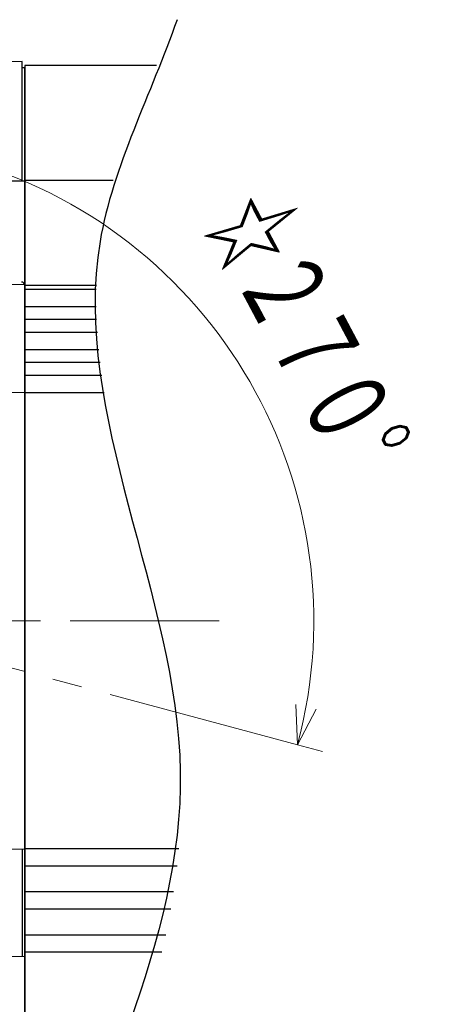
# Model space of a CAD drawing. Header units: millimetres. Extents: x 0 to 1300, y 0 to 891.
# Tile 39 of 141: x 620 to 670, y 234 to 348. Entities that reach past the tile are written whole.
import ezdxf

# ---------------------------------------------------------------- set-up
doc = ezdxf.new("R2010")
doc.units = ezdxf.units.MM
doc.header["$LTSCALE"] = 0.545669
doc.linetypes.add('CENTER', pattern=[50.8, 31.75, -6.35, 6.35, -6.35])
doc.layers.add('NoLayerName_001', color=7, linetype='Continuous')
doc.styles.get("Standard").update_dxf_attribs({"font": 'txt', "bigfont": 'extfont2'})

# ---------------------------------------------------------------- blocks, each defined once
blk = doc.blocks.new('DIM_0002')
at = {"color": 3, "linetype": 'Continuous', "lineweight": 13}
for points in [[(111.46, 46.33), (109.29, 42.21), (109.1, 46.86)], [(104.25, 43.56), (109.29, 42.21), (112.19, 41.43)]]:
    blk.add_lwpolyline(points, dxfattribs=at)
blk.add_arc((55.59, 56.6), 55.59, 345, 255, dxfattribs=at)
at = {"color": 3, "linetype": 'Continuous', "lineweight": 13, "width": 0.666667}
blk.add_text('☆２７０%%d', height=10.5, rotation=297.9916, dxfattribs=at).set_placement((97.48, 102.64))

msp = doc.modelspace()

# ---------------------------------------------------------------- linework, layer by layer
at = {"layer": 'NoLayerName_001', "color": 7, "linetype": 'Continuous', "lineweight": 25}
for p, q in [((620.80164849, 343.41559982), (617.08419608, 343.35071145)), ((620.80164849, 329.54568353), (620.80164849, 343.41559982)), ((620.80164849, 342.72083634), (621.10164849, 342.72083634)), ((636.39342994, 342.92083634), (621.10164849, 342.92083634)), ((621.10164849, 342.92083634), (621.10164849, 214.32714778)), ((621.10164849, 213.92083634), (621.10164849, 342.72083634)), ((617.10164849, 329.54568353), (621.10164849, 329.54568353)), ((631.36101281, 329.56886158), (621.10164849, 329.56886158)), ((591.29718523, 317.26627776), (621.10164849, 317.53456213)), ((629.41794569, 317.38709758), (621.10164849, 317.38709758)), ((629.40644783, 316.92083634), (621.10164849, 316.92083634)), ((629.40336642, 314.92083634), (621.10164849, 314.92083634)), ((629.44772648, 313.42083634), (621.10164849, 313.42083634)), ((629.52939522, 311.92083634), (621.10164849, 311.92083634)), ((629.69222776, 309.92083634), (621.10164849, 309.92083634)), ((629.85179923, 308.42083634), (621.10164849, 308.42083634)), ((630.04093874, 306.92083634), (621.10164849, 306.92083634)), ((621.10164849, 304.9067408), (592.07900159, 305.15725656)), ((630.33526049, 304.92083634), (621.10164849, 304.92083634)), ((617.07892709, 251.83622904), (621.10164849, 251.92765452)), ((620.80164849, 251.92083634), (620.80164849, 239.42765452)), ((638.99399408, 251.92083634), (621.10164849, 251.92083634)), ((638.79507489, 249.92083634), (621.10164849, 249.92083634)), ((638.39622466, 246.92083634), (621.10164849, 246.92083634)), ((638.06623022, 244.92083634), (621.10164849, 244.92083634)), ((637.48016205, 241.92083634), (621.10164849, 241.92083634)), ((617.07892709, 239.51226183), (621.10164849, 239.42083634)), ((637.03175224, 239.92083634), (621.10164849, 239.92083634))]:
    msp.add_line(p, q, dxfattribs=at)
at = {"layer": 'NoLayerName_001', "color": 60, "linetype": 'CENTER', "lineweight": 13}
msp.add_line((647.761277, 265.38252818), (595.16695739, 279.47513364), dxfattribs=at)
at = {"layer": 'NoLayerName_001', "color": 4, "linetype": 'CENTER', "lineweight": 13}
msp.add_line((643.70880777, 278.42083634), (554.18310049, 278.42083634), dxfattribs=at)
at = {"layer": 'NoLayerName_001', "color": 7, "linetype": 'Continuous', "lineweight": 25}
msp.add_arc((620.70164849, 317.38388673), 0.4, 0, 90.5, dxfattribs=at)
msp.add_open_spline([(638.79843585, 348.26091738), (635.8120212, 339.67497526), (621.04580991, 311.90103828), (650.85021762, 260.71747325), (628.47041852, 222.08489844), (623.11975894, 202.67320322)], degree=3, knots=[0, 0, 0, 0, 27.2714809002, 89.5692823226, 149.9761629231, 149.9761629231, 149.9761629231, 149.9761629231], dxfattribs=at)

# ---------------------------------------------------------------- block references
at = {"layer": 'NoLayerName_001', "color": 3, "linetype": 'Continuous', "lineweight": 13}
msp.add_blockref('DIM_0002', (543.50842285, 221.82417297), dxfattribs=at)

doc.saveas('drawing.dxf')
